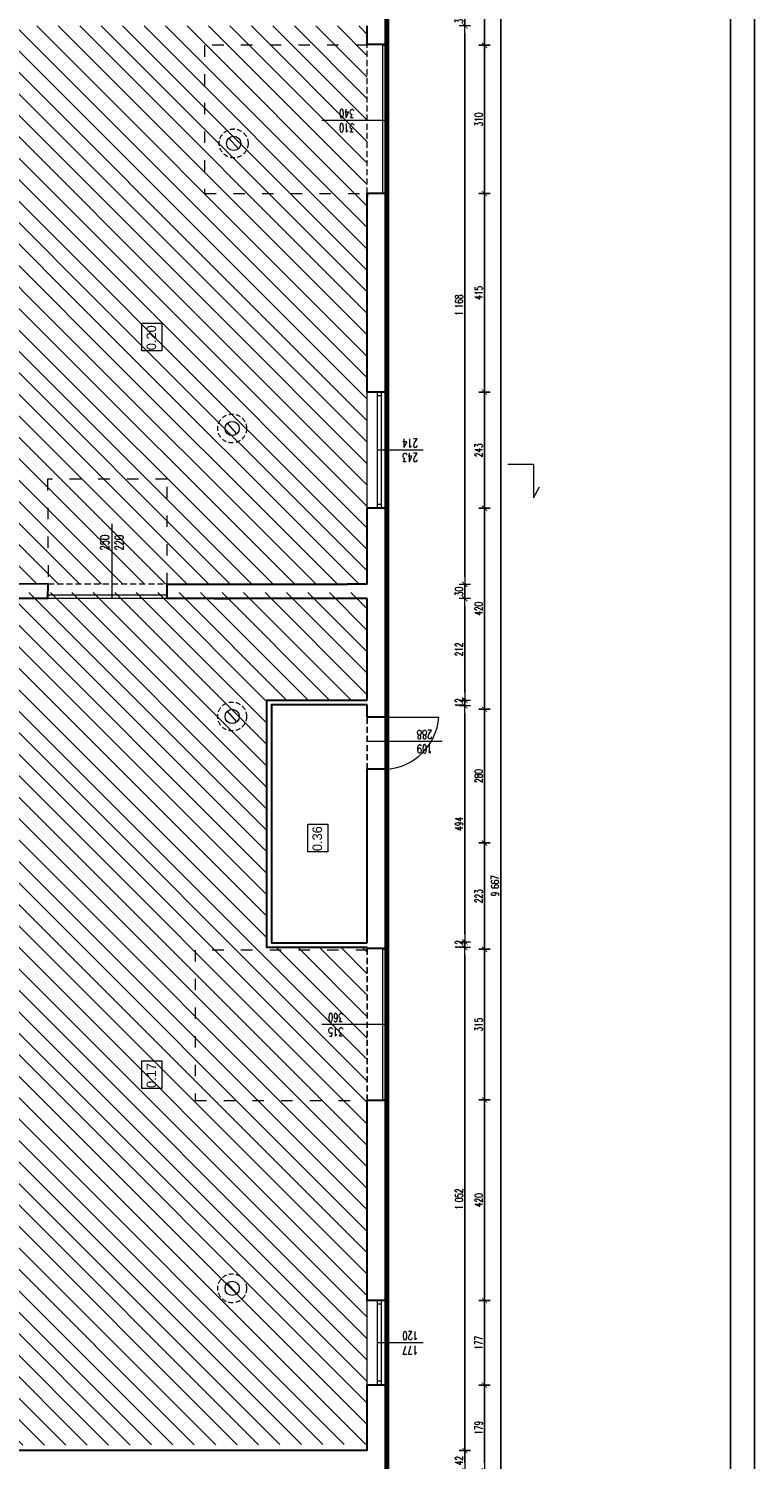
# Model space of a CAD drawing. Header units: millimetres. Extents: x -2948 to 78628, y 64669 to 215420.
# Tile 204 of 256: x 55946 to 57464, y 141108 to 144101. Entities that reach past the tile are written whole.
import ezdxf

# ---------------------------------------------------------------- set-up
doc = ezdxf.new("R2010")
doc.units = ezdxf.units.MM
for name, pattern in [('ACAD_ISO03W100', [30, 12, -18]), ('B0301', [25, 12.5, -6.25, 0, -6.25]), ('DASHED2', [0.375, 0.25, -0.125]), ('HIDDEN', [9.525, 6.35, -3.175])]:
    doc.linetypes.add(name, pattern=pattern)
for name, color, linetype, lineweight in [('-stolarka', 103, 'Continuous', 13), ('1_OPIS_OKNA', 60, 'Continuous', 13), ('kominy', 7, 'Continuous', 9), ('NOWE SCIANY', 3, 'Continuous', 13), ('NOWE WYBURZENIA', 1, 'Continuous', 20), ('OPIS', 2, 'Continuous', 13), ('pomiwszczenia', 95, 'Continuous', 20), ('POMOC', 1, 'Continuous', 13), ('SCIANY', 7, 'Continuous', 30), ('STOLARKA', 3, 'Continuous', 13), ('stolarka opis', 60, 'Continuous', 13), ('WYMIAR', 5, 'Continuous', 13), ('ŚCIANY', 7, 'Continuous', 30)]:
    doc.layers.add(name, color=color, linetype=linetype, lineweight=lineweight)
for name, color, linetype in [('_POMOCNICZE', 252, 'Continuous'), ('C--L99b', 1, 'Continuous'), ('FORMATKA', 7, 'Continuous'), ('pomocnicza', 4, 'Continuous'), ('schody', 7, 'Continuous')]:
    doc.layers.add(name, color=color, linetype=linetype)
doc.styles.add('style2', font='romans.shx', dxfattribs={"width": 0.7})
doc.dimstyles.new('100', dxfattribs={"dimscale": 80, "dimtxt": 0.2, "dimasz": 0.2, "dimexe": 1.25, "dimexo": 0.625, "dimgap": 0.05, "dimtad": 1, "dimdec": 0, "dimdsep": 46, "dimlunit": 6, "dimtxsty": 'style2', "dimblk1": 'TICK', "dimblk2": 'TICK', "dimsah": 1, "dimcen": 0.2, "dimse1": 1, "dimse2": 1, "dimclrd": 256, "dimclrt": 2, "dimadec": 0, "dimazin": 0, "dimtfac": 1, "dimtdec": 0, "dimtix": 1, "dimtmove": 1, "dimatfit": 0, "dimldrblk": 'DOTSMALL', "dimfxl": 1, "dimtolj": 1, "dimtzin": 0, "dimarcsym": 0})
pattern_1 = [(135, (659746.15, 586523.536), (-22.4506403, -22.4506403), [])]

# ---------------------------------------------------------------- blocks, each defined once
blk = doc.blocks.new('TICK')
at = {"color": 5}
for p, q in [((-1, 0), (1, 0)), ((0, -0.75), (0, 0.75))]:
    blk.add_line(p, q, dxfattribs=at)
at = {"const_width": 0.1}
blk.add_lwpolyline([(-0.35, -0.35), (0.35, 0.35)], dxfattribs=at)
blk = doc.blocks.new('*D1640')
at = {"layer": 'Defpoints', "color": 0, "ltscale": 2, "transparency": 16777216}
for p in [(56735.9, 143340.7), (56735.9, 143097.7), (56899.5, 143097.7)]:
    blk.add_point(p, dxfattribs=at)
at = {"layer": 'WYMIAR', "lineweight": -2, "ltscale": 2, "transparency": 16777216}
blk.add_line((56899.5, 143324.7), (56899.5, 143113.7), dxfattribs=at)
at = {"layer": 'WYMIAR', "lineweight": -2, "ltscale": 2, "transparency": 16777216, "xscale": 16, "yscale": 16, "zscale": 16}
for p, rotation in [((56899.5, 143340.7), 90), ((56899.5, 143097.7), 270)]:
    blk.add_blockref('TICK', p, dxfattribs=dict(at, rotation=rotation))
at = {"layer": 'WYMIAR', "color": 2, "ltscale": 2, "transparency": 16777216, "insert": (56887.5, 143219.2), "char_height": 16, "attachment_point": 5, "rotation": 90, "style": 'style2'}
blk.add_mtext('\\A1;243', dxfattribs=at)
blk = doc.blocks.new('_DotSmall')
at = {"layer": 'OPIS', "color": 0, "const_width": 0.5}
blk.add_lwpolyline([(-0.0625, 0, 1), (0.0625, 0, 1)], format="xyb", close=True, dxfattribs=at)
blk = doc.blocks.new('*D1641')
at = {"layer": 'Defpoints', "color": 0, "ltscale": 2, "transparency": 16777216}
for p in [(56735.9, 143097.7), (56735.9, 142677.7), (56899.5, 142677.7)]:
    blk.add_point(p, dxfattribs=at)
at = {"layer": 'WYMIAR', "lineweight": -2, "ltscale": 2, "transparency": 16777216}
blk.add_line((56899.5, 143081.7), (56899.5, 142693.7), dxfattribs=at)
at = {"layer": 'WYMIAR', "lineweight": -2, "ltscale": 2, "transparency": 16777216, "xscale": 16, "yscale": 16, "zscale": 16}
for p, rotation in [((56899.5, 143097.7), 90), ((56899.5, 142677.7), 270)]:
    blk.add_blockref('TICK', p, dxfattribs=dict(at, rotation=rotation))
at = {"layer": 'WYMIAR', "color": 2, "ltscale": 2, "transparency": 16777216, "insert": (56887.5, 142887.7), "char_height": 16, "attachment_point": 5, "rotation": 90, "style": 'style2'}
blk.add_mtext('\\A1;420', dxfattribs=at)
blk = doc.blocks.new('*D1642')
at = {"layer": 'Defpoints', "color": 0, "ltscale": 2, "transparency": 16777216}
for p in [(56735.9, 142677.7), (56735.9, 142397.7), (56899.5, 142397.7)]:
    blk.add_point(p, dxfattribs=at)
at = {"layer": 'WYMIAR', "lineweight": -2, "ltscale": 2, "transparency": 16777216}
blk.add_line((56899.5, 142661.7), (56899.5, 142413.7), dxfattribs=at)
at = {"layer": 'WYMIAR', "lineweight": -2, "ltscale": 2, "transparency": 16777216, "xscale": 16, "yscale": 16, "zscale": 16}
for p, rotation in [((56899.5, 142677.7), 90), ((56899.5, 142397.7), 270)]:
    blk.add_blockref('TICK', p, dxfattribs=dict(at, rotation=rotation))
at = {"layer": 'WYMIAR', "color": 2, "ltscale": 2, "transparency": 16777216, "insert": (56887.5, 142537.7), "char_height": 16, "attachment_point": 5, "rotation": 90, "style": 'style2'}
blk.add_mtext('\\A1;280', dxfattribs=at)
blk = doc.blocks.new('*D1643')
at = {"layer": 'Defpoints', "color": 0, "ltscale": 2, "transparency": 16777216}
for p in [(56735.9, 142397.7), (56735.9, 142175.2), (56899.5, 142175.2)]:
    blk.add_point(p, dxfattribs=at)
at = {"layer": 'WYMIAR', "lineweight": -2, "ltscale": 2, "transparency": 16777216}
blk.add_line((56899.5, 142381.7), (56899.5, 142191.2), dxfattribs=at)
at = {"layer": 'WYMIAR', "lineweight": -2, "ltscale": 2, "transparency": 16777216, "xscale": 16, "yscale": 16, "zscale": 16}
for p, rotation in [((56899.5, 142397.7), 90), ((56899.5, 142175.2), 270)]:
    blk.add_blockref('TICK', p, dxfattribs=dict(at, rotation=rotation))
at = {"layer": 'WYMIAR', "color": 2, "ltscale": 2, "transparency": 16777216, "insert": (56887.5, 142286.4), "char_height": 16, "attachment_point": 5, "rotation": 90, "style": 'style2'}
blk.add_mtext('\\A1;223', dxfattribs=at)
blk = doc.blocks.new('*D1644')
at = {"layer": 'Defpoints', "color": 0, "ltscale": 2, "transparency": 16777216}
for p in [(56735.9, 142175.2), (56735.9, 141860.2), (56899.5, 141860.2)]:
    blk.add_point(p, dxfattribs=at)
at = {"layer": 'WYMIAR', "lineweight": -2, "ltscale": 2, "transparency": 16777216}
blk.add_line((56899.5, 142159.2), (56899.5, 141876.2), dxfattribs=at)
at = {"layer": 'WYMIAR', "lineweight": -2, "ltscale": 2, "transparency": 16777216, "xscale": 16, "yscale": 16, "zscale": 16}
for p, rotation in [((56899.5, 142175.2), 90), ((56899.5, 141860.2), 270)]:
    blk.add_blockref('TICK', p, dxfattribs=dict(at, rotation=rotation))
at = {"layer": 'WYMIAR', "color": 2, "ltscale": 2, "transparency": 16777216, "insert": (56887.5, 142017.7), "char_height": 16, "attachment_point": 5, "rotation": 90, "style": 'style2'}
blk.add_mtext('\\A1;315', dxfattribs=at)
blk = doc.blocks.new('*D1645')
at = {"layer": 'Defpoints', "color": 0, "ltscale": 2, "transparency": 16777216}
for p in [(56735.9, 141860.2), (56735.9, 141440.7), (56899.5, 141440.7)]:
    blk.add_point(p, dxfattribs=at)
at = {"layer": 'WYMIAR', "lineweight": -2, "ltscale": 2, "transparency": 16777216}
blk.add_line((56899.5, 141844.2), (56899.5, 141456.7), dxfattribs=at)
at = {"layer": 'WYMIAR', "lineweight": -2, "ltscale": 2, "transparency": 16777216, "xscale": 16, "yscale": 16, "zscale": 16}
for p, rotation in [((56899.5, 141860.2), 90), ((56899.5, 141440.7), 270)]:
    blk.add_blockref('TICK', p, dxfattribs=dict(at, rotation=rotation))
at = {"layer": 'WYMIAR', "color": 2, "ltscale": 2, "transparency": 16777216, "insert": (56887.5, 141650.4), "char_height": 16, "attachment_point": 5, "rotation": 90, "style": 'style2'}
blk.add_mtext('\\A1;420', dxfattribs=at)
blk = doc.blocks.new('*D1646')
at = {"layer": 'Defpoints', "color": 0, "ltscale": 2, "transparency": 16777216}
for p in [(56735.9, 141440.7), (56735.9, 141263.7), (56899.5, 141263.7)]:
    blk.add_point(p, dxfattribs=at)
at = {"layer": 'WYMIAR', "lineweight": -2, "ltscale": 2, "transparency": 16777216}
blk.add_line((56899.5, 141424.7), (56899.5, 141279.7), dxfattribs=at)
at = {"layer": 'WYMIAR', "lineweight": -2, "ltscale": 2, "transparency": 16777216, "xscale": 16, "yscale": 16, "zscale": 16}
for p, rotation in [((56899.5, 141440.7), 90), ((56899.5, 141263.7), 270)]:
    blk.add_blockref('TICK', p, dxfattribs=dict(at, rotation=rotation))
at = {"layer": 'WYMIAR', "color": 2, "ltscale": 2, "transparency": 16777216, "insert": (56887.5, 141352.2), "char_height": 16, "attachment_point": 5, "rotation": 90, "style": 'style2'}
blk.add_mtext('\\A1;177', dxfattribs=at)
blk = doc.blocks.new('*D1647')
at = {"layer": 'Defpoints', "color": 0, "ltscale": 2, "transparency": 16777216}
for p in [(56735.9, 141263.7), (56708.1, 141084.7), (56899.5, 141084.7)]:
    blk.add_point(p, dxfattribs=at)
at = {"layer": 'WYMIAR', "lineweight": -2, "ltscale": 2, "transparency": 16777216}
blk.add_line((56899.5, 141247.7), (56899.5, 141100.7), dxfattribs=at)
at = {"layer": 'WYMIAR', "lineweight": -2, "ltscale": 2, "transparency": 16777216, "xscale": 16, "yscale": 16, "zscale": 16}
for p, rotation in [((56899.5, 141263.7), 90), ((56899.5, 141084.7), 270)]:
    blk.add_blockref('TICK', p, dxfattribs=dict(at, rotation=rotation))
at = {"layer": 'WYMIAR', "color": 2, "ltscale": 2, "transparency": 16777216, "insert": (56887.5, 141174.2), "char_height": 16, "attachment_point": 5, "rotation": 90, "style": 'style2'}
blk.add_mtext('\\A1;179', dxfattribs=at)
blk = doc.blocks.new('*D1648')
at = {"layer": 'Defpoints', "color": 0, "ltscale": 2, "transparency": 16777216}
for p in [(56708.1, 141084.7), (56897.4, 141054.7), (56899.5, 141054.7)]:
    blk.add_point(p, dxfattribs=at)
at = {"layer": 'WYMIAR', "lineweight": -2, "ltscale": 2, "transparency": 16777216}
for p, q in [((56899.5, 141100.7), (56899.5, 141116.7)), ((56899.5, 141084.7), (56899.5, 141054.7)), ((56899.5, 141038.7), (56899.5, 141022.7))]:
    blk.add_line(p, q, dxfattribs=at)
at = {"layer": 'WYMIAR', "lineweight": -2, "ltscale": 2, "transparency": 16777216, "xscale": 16, "yscale": 16, "zscale": 16}
for p, rotation in [((56899.5, 141084.7), 270), ((56899.5, 141054.7), 90)]:
    blk.add_blockref('TICK', p, dxfattribs=dict(at, rotation=rotation))
at = {"layer": 'WYMIAR', "color": 2, "ltscale": 2, "transparency": 16777216, "insert": (56887.5, 141069.7), "char_height": 16, "attachment_point": 5, "rotation": 90, "style": 'style2'}
blk.add_mtext('\\A1;30', dxfattribs=at)
blk = doc.blocks.new('*D1625')
at = {"layer": 'Defpoints', "color": 0, "ltscale": 2, "transparency": 16777216}
for p in [(56735.9, 143756.1), (56899.5, 143756.1), (56735.9, 143340.7)]:
    blk.add_point(p, dxfattribs=at)
at = {"layer": 'WYMIAR', "lineweight": -2, "ltscale": 2, "transparency": 16777216}
blk.add_line((56899.5, 143356.7), (56899.5, 143740.1), dxfattribs=at)
at = {"layer": 'WYMIAR', "lineweight": -2, "ltscale": 2, "transparency": 16777216, "xscale": 16, "yscale": 16, "zscale": 16}
for p, rotation in [((56899.5, 143756.1), 90), ((56899.5, 143340.7), 270)]:
    blk.add_blockref('TICK', p, dxfattribs=dict(at, rotation=rotation))
at = {"layer": 'WYMIAR', "color": 2, "ltscale": 2, "transparency": 16777216, "insert": (56887.5, 143548.4), "char_height": 16, "attachment_point": 5, "rotation": 90, "style": 'style2'}
blk.add_mtext('\\A1;415', dxfattribs=at)
blk = doc.blocks.new('*D1626')
at = {"layer": 'Defpoints', "color": 0, "ltscale": 2, "transparency": 16777216}
for p in [(56735.9, 144066.2), (56899.5, 144066.2), (56735.9, 143756.1)]:
    blk.add_point(p, dxfattribs=at)
at = {"layer": 'WYMIAR', "lineweight": -2, "ltscale": 2, "transparency": 16777216}
blk.add_line((56899.5, 143772.1), (56899.5, 144050.2), dxfattribs=at)
at = {"layer": 'WYMIAR', "lineweight": -2, "ltscale": 2, "transparency": 16777216, "xscale": 16, "yscale": 16, "zscale": 16}
for p, rotation in [((56899.5, 144066.2), 90), ((56899.5, 143756.1), 270)]:
    blk.add_blockref('TICK', p, dxfattribs=dict(at, rotation=rotation))
at = {"layer": 'WYMIAR', "color": 2, "ltscale": 2, "transparency": 16777216, "insert": (56887.5, 143911.1), "char_height": 16, "attachment_point": 5, "rotation": 90, "style": 'style2'}
blk.add_mtext('\\A1;310', dxfattribs=at)
blk = doc.blocks.new('*D1627')
at = {"layer": 'Defpoints', "color": 0, "ltscale": 2, "transparency": 16777216}
for p in [(56735.9, 144293.7), (56899.5, 144293.7), (56735.9, 144066.2)]:
    blk.add_point(p, dxfattribs=at)
at = {"layer": 'WYMIAR', "lineweight": -2, "ltscale": 2, "transparency": 16777216}
blk.add_line((56899.5, 144082.2), (56899.5, 144277.7), dxfattribs=at)
at = {"layer": 'WYMIAR', "lineweight": -2, "ltscale": 2, "transparency": 16777216, "xscale": 16, "yscale": 16, "zscale": 16}
for p, rotation in [((56899.5, 144293.7), 90), ((56899.5, 144066.2), 270)]:
    blk.add_blockref('TICK', p, dxfattribs=dict(at, rotation=rotation))
at = {"layer": 'WYMIAR', "color": 2, "ltscale": 2, "transparency": 16777216, "insert": (56887.5, 144179.9), "char_height": 16, "attachment_point": 5, "rotation": 90, "style": 'style2'}
blk.add_mtext('\\A1;228', dxfattribs=at)
blk = doc.blocks.new('*D1691')
at = {"layer": 'Defpoints', "color": 0, "ltscale": 2, "transparency": 16777216}
for p in [(56722, 147141.7), (56722, 137474.7), (56933.5, 137474.7)]:
    blk.add_point(p, dxfattribs=at)
at = {"layer": 'WYMIAR', "lineweight": -2, "ltscale": 2, "transparency": 16777216}
blk.add_line((56933.5, 147125.7), (56933.5, 137490.7), dxfattribs=at)
at = {"layer": 'WYMIAR', "lineweight": -2, "ltscale": 2, "transparency": 16777216, "xscale": 16, "yscale": 16, "zscale": 16}
for p, rotation in [((56933.5, 147141.7), 90), ((56933.5, 137474.7), 270)]:
    blk.add_blockref('TICK', p, dxfattribs=dict(at, rotation=rotation))
at = {"layer": 'WYMIAR', "color": 2, "ltscale": 2, "transparency": 16777216, "insert": (56921.5, 142308.2), "char_height": 16, "attachment_point": 5, "rotation": 90, "style": 'style2'}
blk.add_mtext('\\A1;9\xa0667', dxfattribs=at)
blk = doc.blocks.new('*D1752')
at = {"layer": 'Defpoints', "color": 0, "ltscale": 2, "transparency": 16777216}
for p in [(56654.3, 141126.7), (56858.5, 141126.7), (56654.3, 141084.7)]:
    blk.add_point(p, dxfattribs=at)
at = {"layer": 'WYMIAR', "lineweight": -2, "ltscale": 2, "transparency": 16777216}
blk.add_line((56858.5, 141100.7), (56858.5, 141110.7), dxfattribs=at)
at = {"layer": 'WYMIAR', "lineweight": -2, "ltscale": 2, "transparency": 16777216, "xscale": 16, "yscale": 16, "zscale": 16}
for p, rotation in [((56858.5, 141126.7), 90), ((56858.5, 141084.7), 270)]:
    blk.add_blockref('TICK', p, dxfattribs=dict(at, rotation=rotation))
at = {"layer": 'WYMIAR', "color": 2, "ltscale": 2, "transparency": 16777216, "insert": (56846.5, 141105.7), "char_height": 16, "attachment_point": 5, "rotation": 90, "style": 'style2'}
blk.add_mtext('\\A1;42', dxfattribs=at)
blk = doc.blocks.new('*D1753')
at = {"layer": 'Defpoints', "color": 0, "ltscale": 2, "transparency": 16777216}
for p in [(56654.3, 142178.7), (56858.5, 142178.7), (56654.3, 141126.7)]:
    blk.add_point(p, dxfattribs=at)
at = {"layer": 'WYMIAR', "lineweight": -2, "ltscale": 2, "transparency": 16777216}
blk.add_line((56858.5, 141142.7), (56858.5, 142162.7), dxfattribs=at)
at = {"layer": 'WYMIAR', "lineweight": -2, "ltscale": 2, "transparency": 16777216, "xscale": 16, "yscale": 16, "zscale": 16}
for p, rotation in [((56858.5, 142178.7), 90), ((56858.5, 141126.7), 270)]:
    blk.add_blockref('TICK', p, dxfattribs=dict(at, rotation=rotation))
at = {"layer": 'WYMIAR', "color": 2, "ltscale": 2, "transparency": 16777216, "insert": (56846.5, 141652.7), "char_height": 16, "attachment_point": 5, "rotation": 90, "style": 'style2'}
blk.add_mtext('\\A1;1\xa0052', dxfattribs=at)
blk = doc.blocks.new('*D1754')
at = {"layer": 'Defpoints', "color": 0, "ltscale": 2, "transparency": 16777216}
for p in [(56654.3, 142190.7), (56654.3, 142178.7), (56858.5, 142190.7)]:
    blk.add_point(p, dxfattribs=at)
at = {"layer": 'WYMIAR', "lineweight": -2, "ltscale": 2, "transparency": 16777216}
for p, q in [((56858.5, 142206.7), (56858.5, 142222.7)), ((56858.5, 142178.7), (56858.5, 142190.7)), ((56858.5, 142162.7), (56858.5, 142146.7))]:
    blk.add_line(p, q, dxfattribs=at)
at = {"layer": 'WYMIAR', "lineweight": -2, "ltscale": 2, "transparency": 16777216, "xscale": 16, "yscale": 16, "zscale": 16}
for p, rotation in [((56858.5, 142190.7), 270), ((56858.5, 142178.7), 90)]:
    blk.add_blockref('TICK', p, dxfattribs=dict(at, rotation=rotation))
at = {"layer": 'WYMIAR', "color": 2, "ltscale": 2, "transparency": 16777216, "insert": (56846.5, 142184.7), "char_height": 16, "attachment_point": 5, "rotation": 90, "style": 'style2'}
blk.add_mtext('\\A1;12', dxfattribs=at)
blk = doc.blocks.new('*D1755')
at = {"layer": 'Defpoints', "color": 0, "ltscale": 2, "transparency": 16777216}
for p in [(56654.3, 142684.7), (56858.5, 142684.7), (56654.3, 142190.7)]:
    blk.add_point(p, dxfattribs=at)
at = {"layer": 'WYMIAR', "lineweight": -2, "ltscale": 2, "transparency": 16777216}
blk.add_line((56858.5, 142206.7), (56858.5, 142668.7), dxfattribs=at)
at = {"layer": 'WYMIAR', "lineweight": -2, "ltscale": 2, "transparency": 16777216, "xscale": 16, "yscale": 16, "zscale": 16}
for p, rotation in [((56858.5, 142684.7), 90), ((56858.5, 142190.7), 270)]:
    blk.add_blockref('TICK', p, dxfattribs=dict(at, rotation=rotation))
at = {"layer": 'WYMIAR', "color": 2, "ltscale": 2, "transparency": 16777216, "insert": (56846.5, 142437.7), "char_height": 16, "attachment_point": 5, "rotation": 90, "style": 'style2'}
blk.add_mtext('\\A1;494', dxfattribs=at)
blk = doc.blocks.new('*D1756')
at = {"layer": 'Defpoints', "color": 0, "ltscale": 2, "transparency": 16777216}
for p in [(56654.3, 142696.7), (56654.3, 142684.7), (56858.5, 142696.7)]:
    blk.add_point(p, dxfattribs=at)
at = {"layer": 'WYMIAR', "lineweight": -2, "ltscale": 2, "transparency": 16777216}
for p, q in [((56858.5, 142712.7), (56858.5, 142728.7)), ((56858.5, 142684.7), (56858.5, 142696.7)), ((56858.5, 142668.7), (56858.5, 142652.7))]:
    blk.add_line(p, q, dxfattribs=at)
at = {"layer": 'WYMIAR', "lineweight": -2, "ltscale": 2, "transparency": 16777216, "xscale": 16, "yscale": 16, "zscale": 16}
for p, rotation in [((56858.5, 142696.7), 270), ((56858.5, 142684.7), 90)]:
    blk.add_blockref('TICK', p, dxfattribs=dict(at, rotation=rotation))
at = {"layer": 'WYMIAR', "color": 2, "ltscale": 2, "transparency": 16777216, "insert": (56846.5, 142690.7), "char_height": 16, "attachment_point": 5, "rotation": 90, "style": 'style2'}
blk.add_mtext('\\A1;12', dxfattribs=at)
blk = doc.blocks.new('*D1757')
at = {"layer": 'Defpoints', "color": 0, "ltscale": 2, "transparency": 16777216}
for p in [(56654.3, 142908.7), (56858.5, 142908.7), (56654.3, 142696.7)]:
    blk.add_point(p, dxfattribs=at)
at = {"layer": 'WYMIAR', "lineweight": -2, "ltscale": 2, "transparency": 16777216}
blk.add_line((56858.5, 142712.7), (56858.5, 142892.7), dxfattribs=at)
at = {"layer": 'WYMIAR', "lineweight": -2, "ltscale": 2, "transparency": 16777216, "xscale": 16, "yscale": 16, "zscale": 16}
for p, rotation in [((56858.5, 142908.7), 90), ((56858.5, 142696.7), 270)]:
    blk.add_blockref('TICK', p, dxfattribs=dict(at, rotation=rotation))
at = {"layer": 'WYMIAR', "color": 2, "ltscale": 2, "transparency": 16777216, "insert": (56846.5, 142802.7), "char_height": 16, "attachment_point": 5, "rotation": 90, "style": 'style2'}
blk.add_mtext('\\A1;212', dxfattribs=at)
blk = doc.blocks.new('*D1758')
at = {"layer": 'Defpoints', "color": 0, "ltscale": 2, "transparency": 16777216}
for p in [(56654.3, 142938.7), (56858.5, 142938.7), (56654.3, 142908.7)]:
    blk.add_point(p, dxfattribs=at)
at = {"layer": 'WYMIAR', "lineweight": -2, "ltscale": 2, "transparency": 16777216}
for p, q in [((56858.5, 142954.7), (56858.5, 142970.7)), ((56858.5, 142908.7), (56858.5, 142938.7)), ((56858.5, 142892.7), (56858.5, 142876.7))]:
    blk.add_line(p, q, dxfattribs=at)
at = {"layer": 'WYMIAR', "lineweight": -2, "ltscale": 2, "transparency": 16777216, "xscale": 16, "yscale": 16, "zscale": 16}
for p, rotation in [((56858.5, 142938.7), 270), ((56858.5, 142908.7), 90)]:
    blk.add_blockref('TICK', p, dxfattribs=dict(at, rotation=rotation))
at = {"layer": 'WYMIAR', "color": 2, "ltscale": 2, "transparency": 16777216, "insert": (56846.5, 142923.7), "char_height": 16, "attachment_point": 5, "rotation": 90, "style": 'style2'}
blk.add_mtext('\\A1;30', dxfattribs=at)
blk = doc.blocks.new('*D1759')
at = {"layer": 'Defpoints', "color": 0, "ltscale": 2, "transparency": 16777216}
for p in [(56654.3, 144106.7), (56858.5, 144106.7), (56654.3, 142938.7)]:
    blk.add_point(p, dxfattribs=at)
at = {"layer": 'WYMIAR', "lineweight": -2, "ltscale": 2, "transparency": 16777216}
blk.add_line((56858.5, 142954.7), (56858.5, 144090.7), dxfattribs=at)
at = {"layer": 'WYMIAR', "lineweight": -2, "ltscale": 2, "transparency": 16777216, "xscale": 16, "yscale": 16, "zscale": 16}
for p, rotation in [((56858.5, 144106.7), 90), ((56858.5, 142938.7), 270)]:
    blk.add_blockref('TICK', p, dxfattribs=dict(at, rotation=rotation))
at = {"layer": 'WYMIAR', "color": 2, "ltscale": 2, "transparency": 16777216, "insert": (56846.5, 143522.7), "char_height": 16, "attachment_point": 5, "rotation": 90, "style": 'style2'}
blk.add_mtext('\\A1;1\xa0168', dxfattribs=at)
blk = doc.blocks.new('*D1760')
at = {"layer": 'Defpoints', "color": 0, "ltscale": 2, "transparency": 16777216}
for p in [(56654.3, 144136.7), (56858.5, 144136.7), (56654.3, 144106.7)]:
    blk.add_point(p, dxfattribs=at)
at = {"layer": 'WYMIAR', "lineweight": -2, "ltscale": 2, "transparency": 16777216}
for p, q in [((56858.5, 144152.7), (56858.5, 144168.7)), ((56858.5, 144106.7), (56858.5, 144136.7)), ((56858.5, 144090.7), (56858.5, 144074.7))]:
    blk.add_line(p, q, dxfattribs=at)
at = {"layer": 'WYMIAR', "lineweight": -2, "ltscale": 2, "transparency": 16777216, "xscale": 16, "yscale": 16, "zscale": 16}
for p, rotation in [((56858.5, 144136.7), 270), ((56858.5, 144106.7), 90)]:
    blk.add_blockref('TICK', p, dxfattribs=dict(at, rotation=rotation))
at = {"layer": 'WYMIAR', "color": 2, "ltscale": 2, "transparency": 16777216, "insert": (56846.5, 144121.7), "char_height": 16, "attachment_point": 5, "rotation": 90, "style": 'style2'}
blk.add_mtext('\\A1;30', dxfattribs=at)

msp = doc.modelspace()

# ---------------------------------------------------------------- hatches: boundary and pattern name
at = {"layer": '_POMOCNICZE', "lineweight": 13, "true_color": 0x2776bb, "extrusion": (-8.85905e-08, -2.09366e-08, 1)}
h = msp.add_hatch(dxfattribs=at)
h.set_pattern_fill('ANSI31', color=152, scale=10)
h.set_pattern_definition(pattern_1)
h.paths.add_polyline_path([(56654.3, 144106.7), (55491.4, 144106.7), (55502.3, 143504.6), (56654.3, 143506.2)])
h = msp.add_hatch(dxfattribs=at)
h.set_pattern_fill('ANSI31', color=152, scale=10)
h.set_pattern_definition(pattern_1)
h.paths.add_polyline_path([(56654.3, 143505.4), (55786.3, 143504.4), (55786.3, 142938.7), (56654.3, 142938.7)])
at = {"layer": 'schody', "linetype": 'HIDDEN', "ltscale": 2, "true_color": 0x2776bb, "transparency": 33554687}
h = msp.add_hatch(dxfattribs=at)
h.set_pattern_fill('ANSI31', color=152, scale=10)
h.set_pattern_definition([(135, (24138.385, -24138.12), (-22.4506403, -22.4506403), [])])
h.paths.add_polyline_path([(55786.3, 142921.4), (55786.3, 142078.8), (55491, 142080.4), (55493.3, 141136.7), (56654.3, 141139.4), (56654.3, 142178.7), (56444.3, 142178.7), (56444.3, 142696.7), (56654.3, 142696.7), (56654.3, 142921.4)])

# ---------------------------------------------------------------- linework, layer by layer
at = {"layer": '-stolarka'}
for p, q in [((56675.3, 143340.7), (56675.3, 143097.7)), ((56683.3, 143340.7), (56683.3, 143097.7)), ((56683.3, 143332.7), (56675.3, 143332.7)), ((56683.3, 143105.7), (56675.3, 143105.7)), ((56675.3, 141440.7), (56675.3, 141263.7)), ((56683.3, 141432.7), (56675.3, 141432.7)), ((56683.3, 141440.7), (56683.3, 141263.7)), ((56683.3, 141271.7), (56675.3, 141271.7))]:
    msp.add_line(p, q, dxfattribs=at)
at = {"layer": '-stolarka', "ltscale": 2}
for points in [[(56235.8, 142908.9), (55986.4, 142908.9), (55986.4, 142916.7), (56235.8, 142916.7)], [(56687.3, 141860.2), (56687.3, 142175.2), (56695.3, 142175.2), (56695.3, 141860.2)], [(56687.3, 141860.2), (56687.3, 142175.2), (56695.3, 142175.2), (56695.3, 141860.2)], [(56687.3, 141860.2), (56687.3, 142175.2), (56695.3, 142175.2), (56695.3, 141860.2)]]:
    msp.add_lwpolyline(points, close=True, dxfattribs=at)
at = {"layer": '1_OPIS_OKNA'}
for p, q in [((56771.6, 143219.2), (56675.3, 143219.2)), ((56771.6, 141352.2), (56675.3, 141352.2))]:
    msp.add_line(p, q, dxfattribs=at)
at = {"layer": 'C--L99b', "color": 12, "linetype": 'B0301', "true_color": 0xdb0000, "const_width": 10.4}
msp.add_lwpolyline([(56695.3, 147141.7), (56695.3, 137474.7)], dxfattribs=at)
at = {"layer": 'FORMATKA', "ltscale": 2}
for points in [[(57464, 149583.3), (57464, 137083.3), (54494, 137083.3), (54494, 149583.3)], [(54544, 137133.3), (54544, 149528.4), (57414, 149528.4), (57414, 137133.3)]]:
    msp.add_lwpolyline(points, close=True, dxfattribs=at)
at = {"layer": 'kominy', "ltscale": 2}
for points in [[(56384.9, 143849.9), (56365.2, 143872.1)], [(56381.6, 143253.6), (56361.9, 143275.8)], [(56381.6, 142651.2), (56361.9, 142673.4)], [(56381.6, 141454.9), (56361.9, 141477.1)]]:
    msp.add_lwpolyline(points, dxfattribs=at)
at = {"layer": 'kominy', "linetype": 'DASHED2', "ltscale": 40}
for centre in [(56375, 143861), (56371.8, 143264.7), (56371.8, 142662.3), (56371.8, 141466)]:
    msp.add_circle(centre, 30.2, dxfattribs=at)
at = {"layer": 'kominy', "ltscale": 2}
for centre in [(56375, 143861), (56371.8, 143264.7), (56371.8, 142662.3), (56371.8, 141466)]:
    msp.add_circle(centre, 14.9, dxfattribs=at)
at = {"layer": 'NOWE SCIANY'}
for p, q in [((56695.3, 143908.7), (56559.7, 143908.7)), ((56695.3, 143908.7), (56559.7, 143908.7)), ((56120.6, 142908.7), (56120.6, 143065.2))]:
    msp.add_line(p, q, dxfattribs=at)
at = {"layer": 'NOWE SCIANY', "linetype": 'HIDDEN', "ltscale": 2}
msp.add_line((55987, 142939.8), (56235.8, 142939.8), dxfattribs=at)
at = {"layer": 'NOWE SCIANY', "ltscale": 2}
for p, q in [((56368.3, 142938.7), (56613.3, 142938.7)), ((56368.3, 142908.7), (56613.3, 142908.7))]:
    msp.add_line(p, q, dxfattribs=at)
at = {"layer": 'NOWE SCIANY', "linetype": 'ACAD_ISO03W100', "ltscale": 2}
for points in [[(56654.3, 144066.2), (56314.3, 144066.2), (56314.3, 143756.2), (56654.3, 143756.2)], [(56235.8, 142938.7), (56235.8, 143158.7), (55985.8, 143158.7), (55987, 142939.8)], [(56654.3, 142173.7), (56294.3, 142173.7), (56294.3, 141858.7), (56654.3, 141858.7)]]:
    msp.add_lwpolyline(points, dxfattribs=at)
at = {"layer": 'NOWE SCIANY', "ltscale": 2}
msp.add_lwpolyline([(56687.3, 143756.1), (56687.3, 144066.2), (56695.3, 144066.2), (56695.3, 143756.1)], close=True, dxfattribs=at)
msp.add_lwpolyline([(56654.3, 143756.1), (56695.3, 143756.1)], dxfattribs=at)
at = {"layer": 'NOWE SCIANY'}
for points in [[(56654.3, 142696.7), (56654.3, 142696.7), (56444.3, 142696.7), (56444.3, 142178.7), (56654.3, 142178.7)], [(56454.3, 142188.7), (56454.3, 142686.7)], [(56654.3, 142686.7), (56454.3, 142686.7)], [(56654.3, 142188.7), (56454.3, 142188.7)]]:
    msp.add_lwpolyline(points, dxfattribs=at)
at = {"layer": 'NOWE WYBURZENIA', "linetype": 'HIDDEN', "ltscale": 2}
for p, q in [((56654.3, 143756.2), (56654.3, 144067.7)), ((56695.3, 144066.2), (56695.3, 143756.1))]:
    msp.add_line(p, q, dxfattribs=at)
at = {"layer": 'pomiwszczenia'}
for points in [[(56183.1, 143427.2), (56183.1, 143485.1), (56224.8, 143485.1), (56224.8, 143427.2)], [(56530.2, 142379.4), (56530.2, 142437.3), (56571.8, 142437.3), (56571.8, 142379.4)], [(56183.1, 141883.9), (56183.1, 141941.8), (56224.8, 141941.8), (56224.8, 141883.9)]]:
    msp.add_lwpolyline(points, close=True, dxfattribs=at)
at = {"layer": 'POMOC'}
for p, q in [((56654.3, 143097.7), (56654.3, 143340.7)), ((56695.3, 143340.7), (56695.3, 143097.7)), ((56810.8, 142609.6), (56654.3, 142609.6)), ((56654.3, 141263.7), (56654.3, 141440.7)), ((56695.3, 141440.7), (56695.3, 141263.7))]:
    msp.add_line(p, q, dxfattribs=at)
at = {"layer": 'pomocnicza', "linetype": 'HIDDEN', "ltscale": 2}
for p, q in [((56654.3, 142551.7), (56654.3, 142660.7)), ((56695.3, 142660.7), (56695.3, 142551.7)), ((56654.3, 141858.7), (56654.3, 142176.7)), ((56654.3, 141858.7), (56654.3, 142176.7))]:
    msp.add_line(p, q, dxfattribs=at)
at = {"layer": 'SCIANY', "ltscale": 2}
for points in [[(56695.3, 143756.1), (56654.3, 143756.1), (56654.3, 143749.7)], [(55986.4, 142908.9), (55987, 142939.8)], [(56613.3, 142908.7), (56235.8, 142908.7), (56235.8, 142938.7), (56613.3, 142938.7)], [(56654.3, 142178.7), (56444.3, 142178.7), (56444.3, 142696.7), (56654.3, 142696.7)], [(56654.3, 142686.7), (56454.3, 142686.7), (56454.3, 142188.7), (56654.3, 142188.7)]]:
    msp.add_lwpolyline(points, dxfattribs=at)
at = {"layer": 'STOLARKA', "ltscale": 2}
for p, q in [((57002.4, 143189.2), (56948.5, 143189.2)), ((57002.4, 143189.2), (57002.4, 143119.5)), ((57002.4, 143119.5), (57014.3, 143142.6)), ((56695.3, 142660.7), (56804.3, 142660.7))]:
    msp.add_line(p, q, dxfattribs=at)
msp.add_arc((56684.8, 142671.1), 119.9, 275.0031, 354.9969, dxfattribs=at)
at = {"layer": 'stolarka opis'}
msp.add_line((56695.3, 142017.7), (56559.7, 142017.7), dxfattribs=at)
msp.add_line((56695.3, 142017.7), (56559.7, 142017.7), dxfattribs=at)
msp.add_line((56695.3, 142017.7), (56559.7, 142017.7), dxfattribs=at)
at = {"layer": 'ŚCIANY', "ltscale": 2}
for p, q in [((56695.3, 144067.7), (56695.3, 144293.7)), ((56654.3, 144067.7), (56654.3, 144106.7)), ((56695.3, 144067.7), (56654.3, 144067.7)), ((56654.3, 143340.7), (56654.3, 143756.2)), ((56695.3, 143756.1), (56654.3, 143756.1)), ((56695.3, 143340.7), (56695.3, 143756.1)), ((56695.3, 143340.7), (56654.3, 143340.7)), ((56654.3, 142938.7), (56654.3, 143097.7)), ((56695.3, 143097.7), (56654.3, 143097.7)), ((56695.3, 143097.7), (56660.3, 143097.7)), ((56695.3, 142660.7), (56695.3, 143097.7)), ((55987, 142939.8), (55786.3, 142938.7)), ((56334.3, 142938.7), (56368.3, 142938.7)), ((56654.3, 142938.7), (56613.3, 142938.7)), ((55986.4, 142908.7), (55786.3, 142908.7)), ((56334.3, 142908.7), (56368.3, 142908.7)), ((56654.3, 142908.7), (56613.3, 142908.7)), ((56654.3, 142696.7), (56654.3, 142908.7)), ((56654.3, 142660.7), (56654.3, 142686.7)), ((56695.3, 142660.7), (56654.3, 142660.7)), ((56654.3, 142188.7), (56654.3, 142551.7)), ((56695.3, 142551.7), (56654.3, 142551.7)), ((56695.3, 142176.7), (56695.3, 142551.7)), ((56654.3, 142176.7), (56654.3, 142178.7)), ((56695.3, 142176.7), (56654.3, 142176.7)), ((56654.3, 141440.7), (56654.3, 141858.7)), ((56695.3, 141858.7), (56654.3, 141858.7)), ((56695.3, 141440.7), (56695.3, 141858.7)), ((56695.3, 141440.7), (56654.3, 141440.7)), ((56654.3, 141126.7), (56654.3, 141263.7)), ((56695.3, 141263.7), (56654.3, 141263.7)), ((56695.3, 140995.7), (56695.3, 141263.7)), ((56368.3, 141126.7), (55493.3, 141126.7)), ((56654.3, 141126.7), (56368.3, 141126.7)), ((56654.3, 141126.7), (56654.3, 141136.7))]:
    msp.add_line(p, q, dxfattribs=at)

# ---------------------------------------------------------------- texts
at = {"layer": '1_OPIS_OKNA', "ltscale": 0.2, "char_height": 18, "width": 280.137, "attachment_point": 1, "rotation": 179.9915, "style": 'style2'}
for s, insert in [('243\\P214', (56760.3, 143194.9)), ('177\\P120', (56760.3, 141327.9))]:
    msp.add_mtext(s, dxfattribs=dict(at, insert=insert))
at = {"layer": 'NOWE SCIANY', "linetype": 'Continuous', "ltscale": 0.2, "char_height": 18, "width": 280.137, "attachment_point": 1, "style": 'style2'}
for s, insert, rotation in [('310\\P340', (56627.9, 143884.4), 179.9915), ('250\\P220', (56096.3, 143009.7), 89.9915)]:
    msp.add_mtext(s, dxfattribs=dict(at, insert=insert, rotation=rotation))
at = {"layer": 'OPIS', "linetype": 'Continuous', "ltscale": 0.2, "insert": (56790.5, 142585.3), "char_height": 18, "width": 280.137, "attachment_point": 1, "rotation": 179.9915, "style": 'style2'}
msp.add_mtext('109\\P288', dxfattribs=at)
at = {"layer": 'pomiwszczenia', "char_height": 20, "attachment_point": 5, "rotation": 90}
for s, insert in [('0.20', (56203, 143454.5)), ('0.36', (56550, 142406.6)), ('0.17', (56203, 141911.2))]:
    msp.add_mtext_dynamic_manual_height_columns(s, width=0.766, gutter_width=4.5, heights=[0], dxfattribs=dict(at, insert=insert))
at = {"layer": 'stolarka opis', "linetype": 'Continuous', "lineweight": 13, "ltscale": 0.2, "insert": (56604.8, 141993.4), "char_height": 18, "width": 280.137, "attachment_point": 1, "rotation": 179.9915, "style": 'style2'}
msp.add_mtext('315\\P360', dxfattribs=at)

# ---------------------------------------------------------------- dimensions: what is measured, and where the dimension line sits
at = {"layer": 'WYMIAR', "ltscale": 2}
for base, p1, p2, angle, picture, middle in [((56933.5, 137474.7), (56722, 147141.7), (56722, 137474.7), 90, '*D1691', (56921.5, 142308.2)), ((56899.509775, 144293.6657597), (56735.939172, 144066.1657597), (56735.939172, 144293.6657597), 270, '*D1627', (56887.509775, 144179.9157597)), ((56858.5, 144136.7), (56654.3, 144106.7), (56654.3, 144136.7), 90, '*D1760', (56846.5, 144121.7)), ((56858.5, 144106.7), (56654.3, 142938.7), (56654.3, 144106.7), 90, '*D1759', (56846.5, 143522.7)), ((56899.5, 144066.2), (56735.9, 143756.1), (56735.9, 144066.2), 270, '*D1626', (56887.5, 143911.1)), ((56899.5, 143097.7), (56735.9, 143340.7), (56735.9, 143097.7), 90, '*D1640', (56887.5, 143219.2)), ((56899.5, 142677.7), (56735.9, 143097.7), (56735.9, 142677.7), 90, '*D1641', (56887.5, 142887.7)), ((56858.5, 142938.7), (56654.3, 142908.7), (56654.3, 142938.7), 90, '*D1758', (56846.5, 142923.7)), ((56858.5, 142908.7), (56654.3, 142696.7), (56654.3, 142908.7), 90, '*D1757', (56846.5, 142802.7)), ((56858.5, 142696.7), (56654.3, 142684.7), (56654.3, 142696.7), 90, '*D1756', (56846.5, 142690.7)), ((56858.5, 142684.7), (56654.3, 142190.7), (56654.3, 142684.7), 90, '*D1755', (56846.5, 142437.7)), ((56899.5, 142397.7), (56735.9, 142677.7), (56735.9, 142397.7), 90, '*D1642', (56887.5, 142537.7)), ((56899.509775, 142175.1657597), (56735.939172, 142397.6657597), (56735.939172, 142175.1657597), 90, '*D1643', (56887.509775, 142286.4157597)), ((56858.5, 142190.7), (56654.3, 142178.7), (56654.3, 142190.7), 90, '*D1754', (56846.5, 142184.7)), ((56858.5, 142178.7), (56654.3, 141126.7), (56654.3, 142178.7), 90, '*D1753', (56846.5, 141652.7)), ((56899.5, 141860.2), (56735.9, 142175.2), (56735.9, 141860.2), 90, '*D1644', (56887.5, 142017.7)), ((56899.509775, 141440.6657597), (56735.939172, 141860.1657597), (56735.939172, 141440.6657597), 90, '*D1645', (56887.509775, 141650.4157597)), ((56899.5, 141263.7), (56735.9, 141440.7), (56735.9, 141263.7), 90, '*D1646', (56887.5, 141352.2)), ((56899.5, 141084.7), (56735.9, 141263.7), (56708.1, 141084.7), 90, '*D1647', (56887.5, 141174.2)), ((56858.5, 141126.7), (56654.3, 141084.7), (56654.3, 141126.7), 90, '*D1752', (56846.5, 141105.7)), ((56899.5, 141054.7), (56708.1, 141084.7), (56897.4, 141054.7), 90, '*D1648', (56887.5, 141069.7))]:
    dim = msp.add_linear_dim(base=base, p1=p1, p2=p2, angle=angle, dimstyle='100', dxfattribs=at)
    dim.commit()
    dim.dimension.update_dxf_attribs({"geometry": picture, "text_midpoint": middle})
dim = msp.add_aligned_dim(p1=(56735.9, 143340.7), p2=(56735.9, 143756.1), distance=-163.6, dimstyle='100', dxfattribs=at)
dim.commit()
dim.dimension.update_dxf_attribs({"geometry": '*D1625', "text_midpoint": (56887.5, 143548.4)})

doc.saveas('drawing.dxf')
